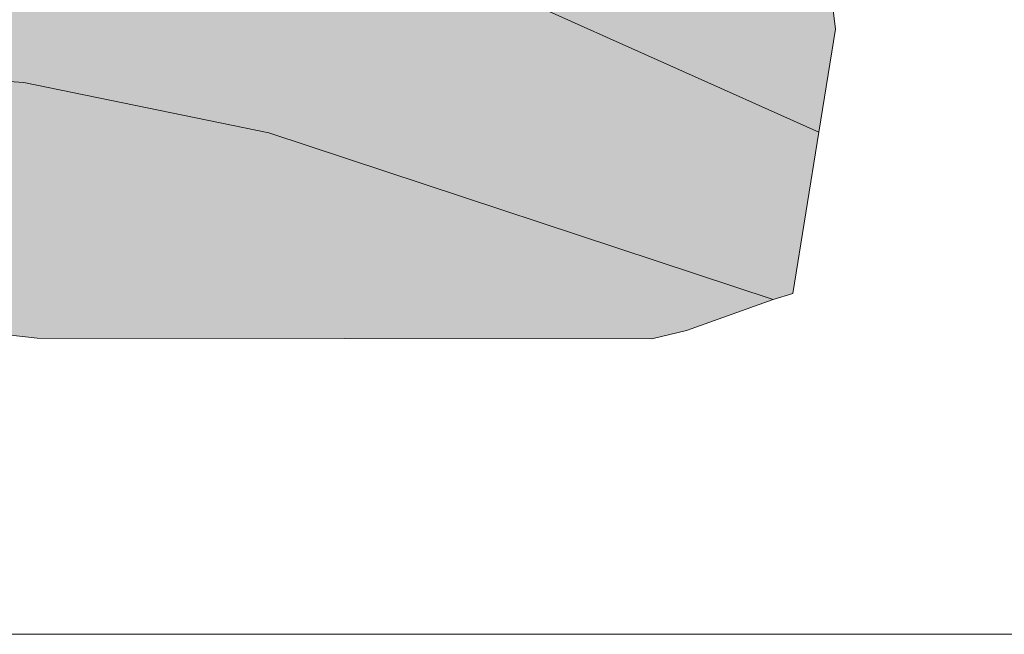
# Model space of a CAD drawing. Header units: metres. Extents: x -228 to 168, y -124 to 293.
# Tile 99 of 256: x -18 to 84, y -124 to -61. Entities that reach past the tile are written whole.
import ezdxf

# ---------------------------------------------------------------- set-up
doc = ezdxf.new("R2010")
doc.units = ezdxf.units.M
doc.header["$MEASUREMENT"] = 0
doc.layers.add('Parzellen.3 _ UMGEBUNG', color=7, linetype='Continuous')

msp = doc.modelspace()

# ---------------------------------------------------------------- hatches: boundary and pattern name
at = {"layer": 'Parzellen.3 _ UMGEBUNG', "linetype": 'Continuous', "lineweight": 18, "true_color": 0xfafafa}
for points in [[(39.6, -27.33), (33.81, -58.47), (64.48, -72.24), (66.21, -61.65), (63.82, -42.55), (65.99, -38.72)], [(-48.87, -36.93), (-56.69, -29.99), (-60.31, -31.97), (-52.42, -40.25), (-62.09, -49.57), (-73.36, -60.43), (-76.11, -63.17), (-38.04, -65.71), (-17.31, -67.14), (7.89, -72.31), (59.77, -89.49), (61.79, -88.85), (64.48, -72.24), (33.81, -58.47), (21.71, -53.04), (13.99, -50.59), (-2.02, -45.57), (-6.37, -44.75)], [(-38.8, -77.74), (-39.56, -90.77), (-15.96, -93.45), (47.3, -93.53), (50.85, -92.67), (59.77, -89.49), (7.89, -72.31), (-17.31, -67.14), (-38.04, -65.71)]]:
    msp.add_hatch(color=7, dxfattribs=at).paths.add_polyline_path(points)

# ---------------------------------------------------------------- linework, layer by layer
at = {"color": 9, "linetype": 'Continuous', "lineweight": 18, "flags": 128}
msp.add_lwpolyline([(168.13, -123.95), (-223.53, -123.95), (-223.53, 292.54), (168.13, 292.54)], close=True, dxfattribs=at)
at = {"layer": 'Parzellen.3 _ UMGEBUNG', "color": 253, "linetype": 'Continuous', "lineweight": 18, "true_color": 0x9f9f9f, "flags": 128}
for points in [[(39.6, -27.33), (65.99, -38.72), (63.82, -42.55), (66.21, -61.65), (64.48, -72.24), (33.81, -58.47)], [(-48.87, -36.93), (-6.37, -44.75), (-2.02, -45.57), (13.99, -50.59), (21.71, -53.04), (33.81, -58.47), (64.48, -72.24), (61.79, -88.85), (59.77, -89.49), (7.89, -72.31), (-17.31, -67.14), (-38.04, -65.71), (-76.11, -63.17), (-73.36, -60.43), (-62.09, -49.57), (-52.42, -40.25), (-60.31, -31.97), (-56.69, -29.99)], [(-38.8, -77.74), (-38.04, -65.71), (-17.31, -67.14), (7.89, -72.31), (59.77, -89.49), (50.85, -92.67), (47.3, -93.53), (-15.96, -93.45), (-39.56, -90.77)]]:
    msp.add_lwpolyline(points, close=True, dxfattribs=at)

doc.saveas('drawing.dxf')
